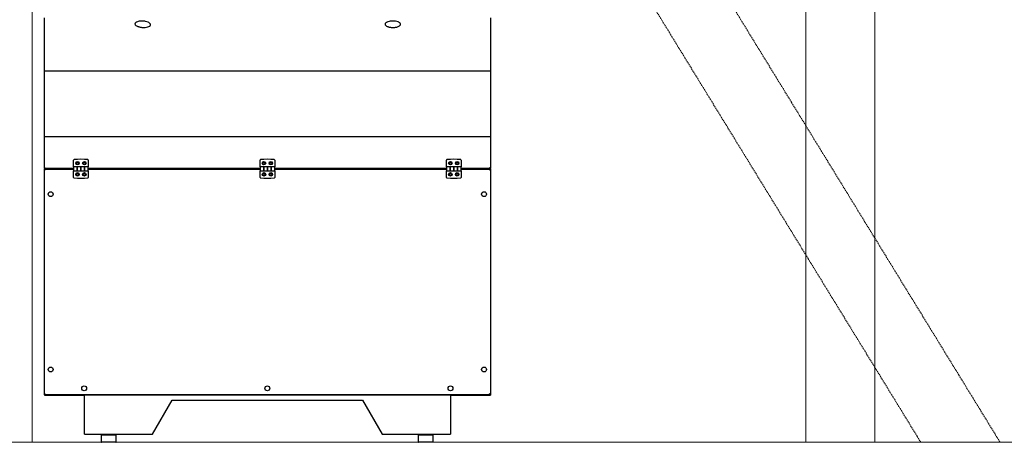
# Model space of a CAD drawing. Header units: millimetres. Extents: x 15940 to 92175, y -24684 to 227664.
# Tile 121 of 132: x 53099 to 55117, y 209939 to 210806. Entities that reach past the tile are written whole.
import ezdxf

# ---------------------------------------------------------------- set-up
doc = ezdxf.new("R2010")
doc.units = ezdxf.units.MM
doc.header["$LTSCALE"] = 0.05
doc.linetypes.add('phl_thick', pattern=[0])
doc.linetypes.add('ČÁRKOVANÁ', pattern=[0.75, 0.5, -0.25])
doc.layers.add('VZT_21 ZAŘÍZENÍ - OBRYS', color=1, linetype='Continuous', lineweight=30)
doc.layers.add('VZT_50 POPIS - OBECNE', color=7, linetype='Continuous', lineweight=13)

msp = doc.modelspace()

# ---------------------------------------------------------------- linework, layer by layer
at = {"layer": 'VZT_21 ZAŘÍZENÍ - OBRYS'}
for p, q in [((53149.3, 210501.6), (53149.3, 210809.6)), ((54063.5, 210809.6), (54063.5, 210501.6)), ((53209.3, 210504.1), (53209.3, 210517.9)), ((53239.3, 210517.9), (53239.3, 210504.1)), ((53591.4, 210504.1), (53591.4, 210517.9)), ((53621.4, 210517.9), (53621.4, 210504.1)), ((53973.5, 210504.1), (53973.5, 210517.9)), ((54003.5, 210517.9), (54003.5, 210504.1)), ((53149.8, 210501.6), (53149.3, 210501.6)), ((53149.3, 210501.6), (53149.3, 210501.5)), ((53149.3, 210500.6), (53149.3, 210501.5)), ((53209.3, 210500.6), (53149.3, 210500.6)), ((53149.3, 210500.6), (53149.3, 210499.6)), ((53149.3, 210499.6), (53209.3, 210499.6)), ((53149.3, 210498.7), (53149.3, 210499.6)), ((53149.3, 210498.7), (53149.3, 210498.6)), ((53149.8, 210498.6), (53149.3, 210498.6)), ((53149.3, 210037.6), (53149.3, 210498.6)), ((53150.2, 210500.6), (53150.2, 210499.6)), ((53150.6, 210502), (53150.3, 210502)), ((53150.5, 210498.2), (53150.5, 210498.2)), ((53239.3, 210504.1), (53209.3, 210504.1)), ((53209.3, 210504.1), (53209.3, 210496.1)), ((53216.8, 210496.1), (53216.8, 210504.1)), ((53216.8, 210504.1), (53216.8, 210496.1)), ((53224.3, 210504.1), (53224.3, 210496.1)), ((53224.3, 210496.1), (53224.3, 210504.1)), ((53231.8, 210496.1), (53231.8, 210504.1)), ((53231.8, 210504.1), (53231.8, 210496.1)), ((53239.3, 210496.1), (53239.3, 210504.1)), ((53591.4, 210500.6), (53239.3, 210500.6)), ((53239.3, 210499.6), (53591.4, 210499.6)), ((53621.4, 210504.1), (53591.4, 210504.1)), ((53591.4, 210504.1), (53591.4, 210496.1)), ((53598.9, 210504.1), (53598.9, 210496.1)), ((53598.9, 210496.1), (53598.9, 210504.1)), ((53606.4, 210496.1), (53606.4, 210504.1)), ((53606.4, 210504.1), (53606.4, 210496.1)), ((53613.9, 210504.1), (53613.9, 210496.1)), ((53613.9, 210496.1), (53613.9, 210504.1)), ((53621.4, 210496.1), (53621.4, 210504.1)), ((53973.5, 210500.6), (53621.4, 210500.6)), ((53621.4, 210499.6), (53973.5, 210499.6)), ((54003.5, 210504.1), (53973.5, 210504.1)), ((53973.5, 210504.1), (53973.5, 210496.1)), ((53981, 210504.1), (53981, 210496.1)), ((53981, 210496.1), (53981, 210504.1)), ((53988.5, 210496.1), (53988.5, 210504.1)), ((53988.5, 210504.1), (53988.5, 210496.1)), ((53996, 210504.1), (53996, 210496.1)), ((53996, 210496.1), (53996, 210504.1)), ((54003.5, 210496.1), (54003.5, 210504.1)), ((54063.5, 210500.6), (54003.5, 210500.6)), ((54003.5, 210499.6), (54063.5, 210499.6)), ((54062.3, 210498.2), (54062.3, 210498.2)), ((54062.6, 210499.6), (54062.6, 210500.6)), ((54062.9, 210501.6), (54063.5, 210501.6)), ((54062.9, 210498.6), (54063.5, 210498.6)), ((54063.5, 210501.5), (54063.5, 210501.6)), ((54063.5, 210501.5), (54063.5, 210500.6)), ((54063.5, 210499.6), (54063.5, 210500.6)), ((54063.5, 210499.6), (54063.5, 210498.7)), ((54063.5, 210498.6), (54063.5, 210498.7)), ((54063.5, 210498.6), (54063.5, 210037.6)), ((53209.3, 210496.1), (53239.3, 210496.1)), ((53209.3, 210482.3), (53209.3, 210496.1)), ((53239.3, 210496.1), (53239.3, 210482.3)), ((53591.4, 210496.1), (53621.4, 210496.1)), ((53591.4, 210482.3), (53591.4, 210496.1)), ((53621.4, 210496.1), (53621.4, 210482.3)), ((53973.5, 210496.1), (54003.5, 210496.1)), ((53973.5, 210482.3), (53973.5, 210496.1)), ((54003.5, 210496.1), (54003.5, 210482.3)), ((53149.8, 210037.6), (53149.3, 210037.6)), ((53149.3, 210037.6), (53149.3, 210037.5)), ((53149.3, 210036.6), (53149.3, 210037.5)), ((54063.5, 210036.6), (53149.3, 210036.6)), ((53149.3, 210036.6), (53149.3, 210036.4)), ((53150.2, 210036.4), (53149.3, 210036.4)), ((53149.3, 210036.3), (53231.4, 210036.3)), ((53149.3, 210036.3), (53149.3, 210035.4)), ((53149.3, 210035.4), (53231.4, 210035.4)), ((53150.2, 210036.6), (53150.2, 210036.4)), ((53150.5, 210038), (53150.5, 210037.9)), ((53150.6, 210038.1), (53150.6, 210038)), ((53231.4, 210035.7), (53231.4, 210036.6)), ((53981.4, 210035.7), (53231.4, 210035.7)), ((53231.4, 210035.7), (53231.4, 210035.3)), ((53231.4, 209955.4), (53231.4, 210035.3)), ((53981.4, 210035.7), (53981.4, 210036.6)), ((53981.4, 210036.3), (54063.5, 210036.3)), ((53981.4, 210035.7), (53981.4, 210035.3)), ((53981.4, 210035.4), (54063.5, 210035.4)), ((53981.4, 210035.3), (53981.4, 209955.4)), ((54062.3, 210038), (54062.3, 210037.9)), ((54062.6, 210036.4), (54062.6, 210036.6)), ((54062.6, 210036.4), (54063.5, 210036.4)), ((54062.9, 210037.6), (54063.5, 210037.6)), ((54063.5, 210037.5), (54063.5, 210037.6)), ((54063.5, 210037.5), (54063.5, 210036.6)), ((54063.5, 210036.4), (54063.5, 210036.6)), ((54063.5, 210036.3), (54063.5, 210035.4)), ((53231.4, 209956.2), (53231.4, 209955.4)), ((53266.4, 209939.4), (53266.4, 209953.4)), ((53266.9, 209953.9), (53295.9, 209953.9)), ((53273.9, 209955.4), (53273.9, 209953.9)), ((53288.9, 209955.4), (53288.9, 209953.9)), ((53296.4, 209939.4), (53296.4, 209953.4)), ((53916.4, 209939.4), (53916.4, 209953.4)), ((53916.9, 209953.9), (53945.9, 209953.9)), ((53923.9, 209955.4), (53923.9, 209953.9)), ((53938.9, 209955.4), (53938.9, 209953.9)), ((53946.4, 209939.4), (53946.4, 209953.4)), ((53981.4, 209955.4), (53981.4, 209956.2)), ((53295.9, 209938.9), (53266.9, 209938.9)), ((53945.9, 209938.9), (53916.9, 209938.9))]:
    msp.add_line(p, q, dxfattribs=at)
for points in [[(54063.5, 210700.3), (53149.3, 210700.3)], [(54063.5, 210565.5), (53149.3, 210565.5)], [(53231.4, 209955.4), (53370.9, 209955.4), (53411.4, 210025.5), (53801.4, 210025.5), (53841.8, 209955.4), (53981.4, 209955.4)]]:
    msp.add_lwpolyline(points, dxfattribs=at)
for centre, radius in [((53217.3, 210511.6), 3.63), ((53217.3, 210511.6), 2.13), ((53231.3, 210511.6), 3.63), ((53231.3, 210511.6), 2.13), ((53599.4, 210511.6), 3.62), ((53599.4, 210511.6), 2.12), ((53613.4, 210511.6), 3.62), ((53613.4, 210511.6), 2.12), ((53981.5, 210511.6), 3.62), ((53981.5, 210511.6), 2.12), ((53995.5, 210511.6), 3.62), ((53995.5, 210511.6), 2.12), ((53217.3, 210488.6), 3.62), ((53217.3, 210488.6), 2.12), ((53231.3, 210488.6), 3.62), ((53231.3, 210488.6), 2.12), ((53599.4, 210488.6), 3.63), ((53599.4, 210488.6), 2.13), ((53613.4, 210488.6), 3.63), ((53613.4, 210488.6), 2.13), ((53981.5, 210488.6), 3.63), ((53981.5, 210488.6), 2.13), ((53995.5, 210488.6), 3.63), ((53995.5, 210488.6), 2.13), ((53162.3, 210447.9), 5), ((54050.5, 210447.9), 5), ((53162.3, 210088.3), 5), ((54050.5, 210088.3), 5), ((53231, 210049.6), 5), ((53606.4, 210049.6), 5), ((53981.8, 210049.6), 5)]:
    msp.add_circle(centre, radius, dxfattribs=at)
for centre, radius, start, end in [((53210.3, 210517.9), 1, 95.7806, 180), ((53224.3, 210379.6), 140, 84.2194, 95.7806), ((53238.3, 210517.9), 1, 0, 84.2194), ((53592.4, 210517.9), 1, 95.7806, 180), ((53606.4, 210379.6), 140, 84.2194, 95.7806), ((53620.4, 210517.9), 1, 0, 84.2194), ((53974.5, 210517.9), 1, 95.7806, 180), ((53988.5, 210379.6), 140, 84.2194, 95.7806), ((54002.5, 210517.9), 1, 0, 84.2194), ((53210.3, 210482.3), 1, 180, 264.2194), ((53224.3, 210620.6), 140, 264.2194, 275.7806), ((53238.3, 210482.3), 1, 275.7806, 0), ((53592.4, 210482.3), 1, 180, 264.2194), ((53606.4, 210620.6), 140, 264.2194, 275.7806), ((53620.4, 210482.3), 1, 275.7806, 0), ((53974.5, 210482.3), 1, 180, 264.2194), ((53988.5, 210620.6), 140, 264.2194, 275.7806), ((54002.5, 210482.3), 1, 275.7806, 0), ((53266.9, 209953.4), 0.5, 90, 180), ((53295.9, 209953.4), 0.5, 0, 90), ((53916.9, 209953.4), 0.5, 90, 180), ((53945.9, 209953.4), 0.5, 0, 90), ((53266.9, 209939.4), 0.5, 180, 270), ((53295.9, 209939.4), 0.5, 270, 0), ((53916.9, 209939.4), 0.5, 180, 270), ((53945.9, 209939.4), 0.5, 270, 0)]:
    msp.add_arc(centre, radius, start, end, dxfattribs=at)
for points, knots in [([(53351.3, 210803.1), (53349.6, 210803.1), (53347.9, 210803.1), (53344.6, 210802.8), (53343, 210802.6), (53340.4, 210801.9), (53339.4, 210801.6), (53337.8, 210800.9), (53337.2, 210800.6), (53336.3, 210799.9), (53336, 210799.6), (53335.4, 210798.9), (53335.3, 210798.6), (53335.1, 210798), (53335, 210797.8), (53335, 210797.5)], [-1.679434, -1.679434, -1.679434, -1.679434, -1.178447, -1.178447, -0.70852, -0.70852, -0.414815, -0.414815, -0.231249, -0.231249, -0.116521, -0.116521, -0.044816, -0.044816, 0, 0, 0, 0]), ([(53366.9, 210795.6), (53367, 210796.4), (53366.7, 210797.1), (53365.9, 210798.1), (53365.5, 210798.5), (53364.2, 210799.6), (53363.3, 210800.2), (53360.6, 210801.4), (53358.8, 210801.9), (53355.8, 210802.6), (53354.7, 210802.8), (53352.8, 210803), (53352.1, 210803), (53351.3, 210803.1)], [-1.681982, -1.681982, -1.681982, -1.681982, -1.532706, -1.532706, -1.38343, -1.38343, -1.084878, -1.084878, -0.546644, -0.546644, -0.210248, -0.210248, 0, 0, 0, 0]), ([(53863.5, 210803.1), (53861.7, 210803), (53860, 210802.9), (53856.7, 210802.4), (53855.1, 210802.1), (53852.6, 210801.3), (53851.6, 210800.9), (53850.1, 210800.1), (53849.5, 210799.7), (53848.6, 210799), (53848.3, 210798.6), (53847.8, 210798), (53847.7, 210797.7), (53847.5, 210797.1), (53847.5, 210796.8), (53847.5, 210796.6)], [-1.679434, -1.679434, -1.679434, -1.679434, -1.178447, -1.178447, -0.70852, -0.70852, -0.414815, -0.414815, -0.231249, -0.231249, -0.116521, -0.116521, -0.044816, -0.044816, 0, 0, 0, 0]), ([(53879.5, 210796.6), (53879.5, 210797.4), (53879.1, 210798), (53878.3, 210799), (53877.9, 210799.4), (53876.5, 210800.4), (53875.5, 210800.9), (53872.8, 210802), (53870.9, 210802.4), (53867.9, 210802.9), (53866.8, 210803), (53864.9, 210803.1), (53864.2, 210803.1), (53863.5, 210803.1)], [-1.681982, -1.681982, -1.681982, -1.681982, -1.532706, -1.532706, -1.38343, -1.38343, -1.084878, -1.084878, -0.546644, -0.546644, -0.210248, -0.210248, 0, 0, 0, 0]), ([(53335, 210797.5), (53334.9, 210796.7), (53335.3, 210796), (53336, 210795), (53336.5, 210794.6), (53337.7, 210793.6), (53338.5, 210793.2), (53339.9, 210792.5), (53340.5, 210792.3), (53341.4, 210791.9), (53341.7, 210791.8), (53342.7, 210791.5), (53343.4, 210791.3), (53345.3, 210790.8), (53346.4, 210790.6), (53348.6, 210790.3), (53349.6, 210790.1), (53350.6, 210790.1)], [-1.676041, -1.676041, -1.676041, -1.676041, -1.527292, -1.527292, -1.378544, -1.378544, -1.110377, -1.110377, -0.942773, -0.942773, -0.83802, -0.83802, -0.628515, -0.628515, -0.293307, -0.293307, 0, 0, 0, 0]), ([(53350.6, 210790.1), (53351.3, 210790), (53352, 210790), (53353.9, 210790), (53355.1, 210790), (53358.1, 210790.3), (53359.9, 210790.6), (53362.7, 210791.5), (53363.8, 210791.9), (53365.2, 210792.8), (53365.6, 210793.2), (53366.5, 210794.1), (53366.9, 210794.8), (53366.9, 210795.6)], [-1.681982, -1.681982, -1.681982, -1.681982, -1.471734, -1.471734, -1.135338, -1.135338, -0.597103, -0.597103, -0.298552, -0.298552, -0.149276, -0.149276, 0, 0, 0, 0]), ([(53847.5, 210796.6), (53847.5, 210795.7), (53847.9, 210795.1), (53848.7, 210794.1), (53849.1, 210793.7), (53850.4, 210792.8), (53851.3, 210792.4), (53852.7, 210791.8), (53853.2, 210791.6), (53854.2, 210791.3), (53854.5, 210791.2), (53855.6, 210791), (53856.3, 210790.8), (53858.1, 210790.5), (53859.3, 210790.3), (53861.4, 210790.1), (53862.4, 210790.1), (53863.5, 210790.1)], [-1.676041, -1.676041, -1.676041, -1.676041, -1.527292, -1.527292, -1.378544, -1.378544, -1.110377, -1.110377, -0.942773, -0.942773, -0.83802, -0.83802, -0.628515, -0.628515, -0.293307, -0.293307, 0, 0, 0, 0]), ([(53863.5, 210790.1), (53864.2, 210790.1), (53864.9, 210790.1), (53866.8, 210790.2), (53867.9, 210790.3), (53870.9, 210790.7), (53872.8, 210791.1), (53875.5, 210792.2), (53876.5, 210792.7), (53877.9, 210793.7), (53878.3, 210794.1), (53879.1, 210795.1), (53879.5, 210795.8), (53879.5, 210796.6)], [-1.681982, -1.681982, -1.681982, -1.681982, -1.471734, -1.471734, -1.135338, -1.135338, -0.597103, -0.597103, -0.298552, -0.298552, -0.149276, -0.149276, 0, 0, 0, 0]), ([(53149.3, 210500.6), (53149.7, 210500.6), (53150.1, 210501), (53150.5, 210501.6), (53150.7, 210501.8), (53150.8, 210502), (53151, 210502.3)], [-1, -1, -1, -1, -0.246936, -0.246936, -0.246936, 0, 0, 0, 0]), ([(53150.5, 210502), (53150.2, 210501.7), (53149.8, 210501.5), (53149.4, 210501.5), (53149.4, 210501.5), (53149.3, 210501.5), (53149.3, 210501.5)], [0.2447146, 0.2447146, 0.2447146, 0.2447146, 0.9092253, 0.9092253, 0.9092253, 1, 1, 1, 1]), ([(53149.3, 210499.6), (53149.7, 210499.6), (53150.1, 210499.1), (53150.5, 210498.5), (53150.7, 210498.3), (53150.8, 210498.1), (53151, 210497.9)], [-1, -1, -1, -1, -0.246936, -0.246936, -0.246936, 0, 0, 0, 0]), ([(53151, 210497.9), (53150.4, 210498.2), (53149.9, 210498.6), (53149.4, 210498.7), (53149.4, 210498.7), (53149.3, 210498.7), (53149.3, 210498.7)], [0, 0, 0, 0, 0.909225, 0.909225, 0.909225, 1, 1, 1, 1]), ([(53149.4, 210501.7), (53149.5, 210501.8), (53149.9, 210502), (53150.3, 210502.1), (53150.5, 210502.1), (53150.7, 210502.2), (53151, 210502.3)], [-0.7752376, -0.7752376, -0.7752376, -0.7752376, -0.2469362, -0.2469362, -0.2469362, 0, 0, 0, 0]), ([(53149.4, 210498.4), (53149.5, 210498.3), (53149.9, 210498.2), (53150.3, 210498), (53150.5, 210498), (53150.7, 210497.9), (53151, 210497.9)], [-0.7752376, -0.7752376, -0.7752376, -0.7752376, -0.2469362, -0.2469362, -0.2469362, 0, 0, 0, 0]), ([(54063.5, 210500.6), (54063, 210500.6), (54062.6, 210501), (54062.2, 210501.6), (54062, 210501.8), (54061.9, 210502), (54061.8, 210502.3)], [-1, -1, -1, -1, -0.246936, -0.246936, -0.246936, 0, 0, 0, 0]), ([(54061.8, 210502.3), (54062.3, 210501.9), (54062.8, 210501.5), (54063.3, 210501.5), (54063.4, 210501.5), (54063.4, 210501.5), (54063.5, 210501.5)], [0, 0, 0, 0, 0.909225, 0.909225, 0.909225, 1, 1, 1, 1]), ([(54063.3, 210501.7), (54063.2, 210501.8), (54062.8, 210502), (54062.4, 210502.1), (54062.2, 210502.1), (54062, 210502.2), (54061.8, 210502.3)], [-0.7752376, -0.7752376, -0.7752376, -0.7752376, -0.2469362, -0.2469362, -0.2469362, 0, 0, 0, 0]), ([(54063.5, 210499.6), (54063, 210499.6), (54062.6, 210499.1), (54062.2, 210498.5), (54062, 210498.3), (54061.9, 210498.1), (54061.8, 210497.9)], [-1, -1, -1, -1, -0.246936, -0.246936, -0.246936, 0, 0, 0, 0]), ([(54061.8, 210497.9), (54062.3, 210498.2), (54062.8, 210498.6), (54063.3, 210498.7), (54063.4, 210498.7), (54063.4, 210498.7), (54063.5, 210498.7)], [0, 0, 0, 0, 0.909225, 0.909225, 0.909225, 1, 1, 1, 1]), ([(54063.3, 210498.4), (54063.2, 210498.3), (54062.8, 210498.2), (54062.4, 210498), (54062.2, 210498), (54062, 210497.9), (54061.8, 210497.9)], [-0.7752376, -0.7752376, -0.7752376, -0.7752376, -0.2469362, -0.2469362, -0.2469362, 0, 0, 0, 0]), ([(53149.3, 210036.6), (53149.7, 210036.6), (53150.1, 210037), (53150.5, 210037.6), (53150.7, 210037.8), (53150.8, 210038), (53151, 210038.3)], [-1, -1, -1, -1, -0.246936, -0.246936, -0.246936, 0, 0, 0, 0]), ([(53150.6, 210038), (53150.2, 210037.7), (53149.8, 210037.5), (53149.4, 210037.5), (53149.4, 210037.5), (53149.3, 210037.5), (53149.3, 210037.5)], [0.2352941, 0.2352941, 0.2352941, 0.2352941, 0.9092253, 0.9092253, 0.9092253, 1, 1, 1, 1]), ([(53149.8, 210036.4), (53149.7, 210036.3), (53149.5, 210036.3), (53149.4, 210036.3), (53149.4, 210036.3), (53149.3, 210036.3), (53149.3, 210036.3)], [0.6782775, 0.6782775, 0.6782775, 0.6782775, 0.9092253, 0.9092253, 0.9092253, 1, 1, 1, 1]), ([(53149.4, 210037.7), (53149.5, 210037.8), (53149.9, 210038), (53150.3, 210038.1), (53150.5, 210038.1), (53150.7, 210038.2), (53151, 210038.3)], [-0.7752376, -0.7752376, -0.7752376, -0.7752376, -0.2469362, -0.2469362, -0.2469362, 0, 0, 0, 0]), ([(53150.2, 210036.6), (53150.2, 210036.5), (53150.2, 210036.5), (53150.2, 210036.4), (53150.2, 210036.4), (53150.2, 210036.4), (53150.2, 210036.4)], [0.7142857, 0.7142857, 0.7142857, 0.7142857, 0.9092253, 0.9092253, 0.9092253, 1, 1, 1, 1]), ([(54063.5, 210036.6), (54063, 210036.6), (54062.6, 210037), (54062.2, 210037.6), (54062, 210037.8), (54061.9, 210038), (54061.8, 210038.3)], [-1, -1, -1, -1, -0.246936, -0.246936, -0.246936, 0, 0, 0, 0]), ([(54061.8, 210038.3), (54062.3, 210037.9), (54062.8, 210037.5), (54063.3, 210037.5), (54063.4, 210037.5), (54063.4, 210037.5), (54063.5, 210037.5)], [0, 0, 0, 0, 0.909225, 0.909225, 0.909225, 1, 1, 1, 1]), ([(54063.3, 210037.7), (54063.2, 210037.8), (54062.8, 210038), (54062.4, 210038.1), (54062.2, 210038.1), (54062, 210038.2), (54061.8, 210038.3)], [-0.7752376, -0.7752376, -0.7752376, -0.7752376, -0.2469362, -0.2469362, -0.2469362, 0, 0, 0, 0]), ([(54062.5, 210036.6), (54062.5, 210036.5), (54062.5, 210036.5), (54062.5, 210036.4), (54062.6, 210036.4), (54062.6, 210036.4), (54062.6, 210036.4)], [0.7142857, 0.7142857, 0.7142857, 0.7142857, 0.9092253, 0.9092253, 0.9092253, 1, 1, 1, 1]), ([(54062.9, 210036.4), (54063, 210036.3), (54063.2, 210036.3), (54063.3, 210036.3), (54063.4, 210036.3), (54063.4, 210036.3), (54063.5, 210036.3)], [0.6782775, 0.6782775, 0.6782775, 0.6782775, 0.9092253, 0.9092253, 0.9092253, 1, 1, 1, 1])]:
    msp.add_open_spline(points, degree=3, knots=knots, dxfattribs=at)
for points in [[(53149.3, 210501.6), (53149.3, 210501.6), (53149.3, 210501.7), (53149.4, 210501.7)], [(53149.3, 210498.6), (53149.3, 210498.5), (53149.3, 210498.5), (53149.4, 210498.4)], [(53150.5, 210502), (53150.4, 210501.9), (53150.3, 210501.8), (53150.2, 210501.8)], [(53151, 210497.9), (53150.7, 210498), (53150.4, 210498.2), (53150.2, 210498.4)], [(54061.8, 210502.3), (54062, 210502.1), (54062.3, 210501.9), (54062.5, 210501.8)], [(54061.8, 210497.9), (54062, 210498), (54062.3, 210498.2), (54062.5, 210498.4)], [(54063.5, 210501.6), (54063.5, 210501.6), (54063.4, 210501.7), (54063.3, 210501.7)], [(54063.5, 210498.6), (54063.5, 210498.5), (54063.4, 210498.5), (54063.3, 210498.4)], [(53149.3, 210037.6), (53149.3, 210037.6), (53149.3, 210037.7), (53149.4, 210037.7)], [(53150.6, 210038), (53150.4, 210037.9), (53150.3, 210037.9), (53150.2, 210037.8)], [(54061.8, 210038.3), (54062, 210038.1), (54062.3, 210037.9), (54062.5, 210037.8)], [(54063.5, 210037.6), (54063.5, 210037.6), (54063.4, 210037.7), (54063.3, 210037.7)]]:
    msp.add_open_spline(points, degree=3, dxfattribs=at)
at = {"layer": 'VZT_50 POPIS - OBECNE', "color": 8, "linetype": 'phl_thick'}
for p, q in [((54851.2, 209938.9), (54851.2, 213855.3)), ((54710.3, 209938.9), (54710.3, 213738.1)), ((53124.3, 209938.9), (53124.3, 212038.9)), ((50955.2, 209938.9), (59685.1, 209938.9))]:
    msp.add_line(p, q, dxfattribs=at)
at = {"layer": 'VZT_50 POPIS - OBECNE', "color": 8, "linetype": 'ČÁRKOVANÁ', "ltscale": 100}
for p, q in [((54945.7, 209938.9), (53554.2, 212208.9)), ((53716.7, 212208.9), (55108.2, 209938.9))]:
    msp.add_line(p, q, dxfattribs=at)

doc.saveas('drawing.dxf')
